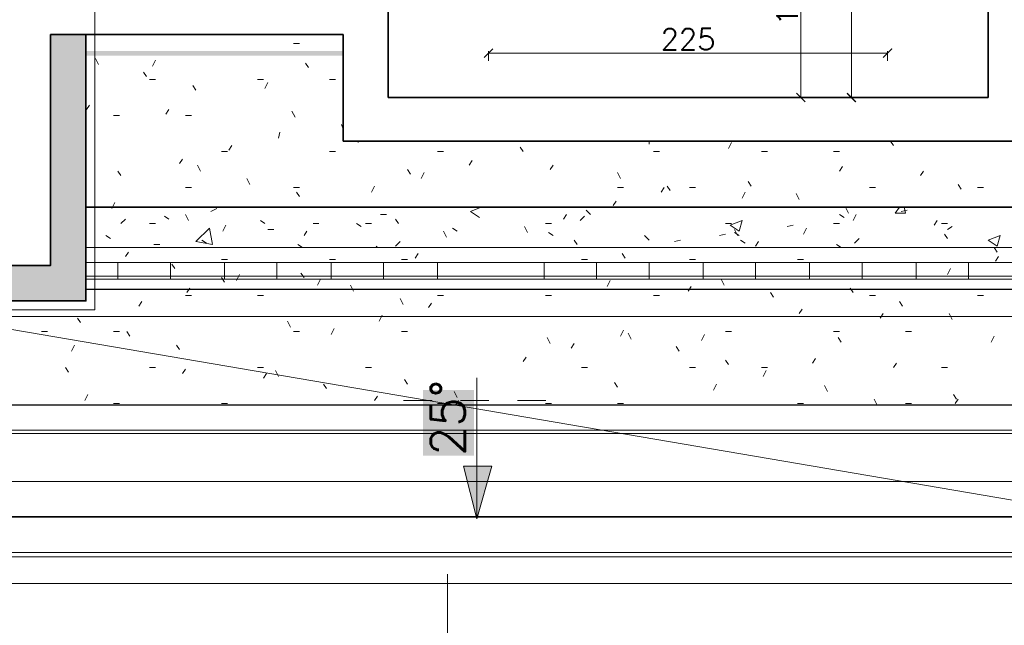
# Model space of a CAD drawing. Header units: millimetres. Extents: x -740 to 33545, y 5178 to 22494.
# Tile 87 of 256: x 9995 to 10551, y 5992 to 6334. Entities that reach past the tile are written whole.
import ezdxf
from ezdxf.lldxf.tags import DXFTag

# ---------------------------------------------------------------- set-up
doc = ezdxf.new("R2010")
doc.units = ezdxf.units.MM
doc.header["$MEASUREMENT"] = 0
doc.layers.get('Defpoints').update_dxf_attribs({"color": 252})
for name, color, linetype, lineweight in [('A_istniejące ściany', 252, 'Continuous', 35), ('A_izolacja', 252, 'Continuous', 9), ('A_l.przerywana', 252, 'ICAD_ISO03W100', 9), ('A_l.widokowa', 252, 'Continuous', 18), ('l.przerywana', 252, 'ICAD_ISO03W100', 5), ('l.widokowa', 252, 'Continuous', 15), ('Nowe_820-G Rysunki Obrazki_Nr_pióra__101', 252, 'Continuous', 5), ('Nowe_820-G Rysunki Obrazki_Nr_pióra__19', 252, 'Continuous', 0), ('Nowe_820-G Rysunki Obrazki_Nr_pióra__22', 252, 'Continuous', 25), ('Nowe_820-G Rysunki Obrazki_Nr_pióra__23', 252, 'Continuous', 15), ('wymiarowanie', 252, 'Continuous', 9)]:
    doc.layers.add(name, color=color, linetype=linetype, lineweight=lineweight)
doc.styles.add('Arial$001H0', font='SIMPLEX')
doc.styles.add('styl2', font='simplex.shx')
tags = doc.linetypes.add('ICAD_ISO03W100', pattern=[30, 12, -18]).pattern_tags.tags
tags[6:7] = [DXFTag(74, 4), DXFTag(75, 0), DXFTag(340, '0'), DXFTag(46, 1.0), DXFTag(50, 0.0), DXFTag(44, 0.0), DXFTag(45, 0.0)]
tags[4:5] = [DXFTag(74, 4), DXFTag(75, 0), DXFTag(340, '0'), DXFTag(46, 1.0), DXFTag(50, 0.0), DXFTag(44, 0.0), DXFTag(45, 0.0)]
doc.dimstyles.new('Skala 1-50', dxfattribs={"dimtxt": 12, "dimasz": 5, "dimexe": 1, "dimexo": 1, "dimgap": 1.5, "dimtad": 1, "dimdec": 1, "dimrnd": 0.5, "dimtxsty": 'styl2', "dimblk": 'ARCHTICK', "dimcen": 5, "dimadec": 0, "dimazin": 0, "dimtfac": 1, "dimtdec": 1, "dimtmove": 1, "dimatfit": 3, "dimldrblk": 'ARCHTICK', "dimfxl": 0, "dimlwd": -1, "dimlwe": -1, "dimarcsym": 0})

# ---------------------------------------------------------------- blocks, each defined once
blk = doc.blocks.new('_ArchTick')
at = {"color": 0, "linetype": 'ByBlock', "const_width": 0.15}
blk.add_lwpolyline([(-0.5, -0.5), (0.5, 0.5)], dxfattribs=at)
blk = doc.blocks.new('*D2487')
at = {"layer": 'Defpoints', "color": 0}
for p in [(10484.8, 6315.11), (10259.59, 6309.81), (10484.8, 6309.81)]:
    blk.add_point(p, dxfattribs=at)
at = {"layer": 'wymiarowanie', "color": 0}
for p, q in [((10259.59, 6310.81), (10259.59, 6316.11)), ((10259.59, 6315.11), (10484.8, 6315.11)), ((10484.8, 6310.81), (10484.8, 6316.11))]:
    blk.add_line(p, q, dxfattribs=at)
at = {"layer": 'wymiarowanie', "color": 0, "xscale": 5, "yscale": 5, "zscale": 5, "rotation": 180}
blk.add_blockref('_ArchTick', (10259.59, 6315.11), dxfattribs=at)
at = {"layer": 'wymiarowanie', "color": 0, "xscale": 5, "yscale": 5, "zscale": 5}
blk.add_blockref('_ArchTick', (10484.8, 6315.11), dxfattribs=at)
at = {"layer": 'wymiarowanie', "color": 0, "insert": (10372.19, 6322.91), "char_height": 12, "attachment_point": 5, "style": 'styl2'}
blk.add_mtext('225', dxfattribs=at)
blk = doc.blocks.new('*D2489')
at = {"layer": 'Defpoints', "color": 0}
for p in [(10484.8, 6411.94), (10464.36, 6290.02), (10484.8, 6290.02)]:
    blk.add_point(p, dxfattribs=at)
at = {"layer": 'wymiarowanie', "color": 0}
for p, q in [((10469.36, 6411.94), (10463.36, 6411.94)), ((10464.36, 6411.94), (10464.36, 6290.02)), ((10469.36, 6290.02), (10463.36, 6290.02))]:
    blk.add_line(p, q, dxfattribs=at)
at = {"layer": 'wymiarowanie', "color": 0, "xscale": 5, "yscale": 5, "zscale": 5}
for p, rotation in [((10464.36, 6411.94), 90), ((10464.36, 6290.02), 270)]:
    blk.add_blockref('_ArchTick', p, dxfattribs=dict(at, rotation=rotation))
at = {"layer": 'wymiarowanie', "color": 0, "insert": (10456.71, 6350.98), "char_height": 12, "attachment_point": 5, "rotation": 90, "style": 'styl2'}
blk.add_mtext('122', dxfattribs=at)
blk = doc.blocks.new('*D2501')
at = {"layer": 'Defpoints', "color": 0}
for p in [(10399.13, 6401.94), (10423.95, 6290.02), (10435.87, 6290.02)]:
    blk.add_point(p, dxfattribs=at)
at = {"layer": 'wymiarowanie', "color": 0}
for p, q in [((10430.87, 6401.94), (10436.87, 6401.94)), ((10435.87, 6401.94), (10435.87, 6290.02)), ((10430.87, 6290.02), (10436.87, 6290.02))]:
    blk.add_line(p, q, dxfattribs=at)
at = {"layer": 'wymiarowanie', "color": 0, "xscale": 5, "yscale": 5, "zscale": 5}
for p, rotation in [((10435.87, 6401.94), 90), ((10435.87, 6290.02), 270)]:
    blk.add_blockref('_ArchTick', p, dxfattribs=dict(at, rotation=rotation))
at = {"layer": 'wymiarowanie', "color": 0, "insert": (10428.22, 6345.98), "char_height": 12, "attachment_point": 5, "rotation": 90, "style": 'styl2'}
blk.add_mtext('112', dxfattribs=at)

msp = doc.modelspace()

# ---------------------------------------------------------------- hatches: boundary and pattern name
at = {"layer": 'A_istniejące ściany', "linetype": 'Continuous'}
for points in [[(10012.36, 6315.42), (10177.46, 6315.42), (10177.46, 6316.27), (10012.36, 6316.27)], [(10012.36, 6314.58), (10177.46, 6314.58), (10177.46, 6315.42), (10012.36, 6315.42)], [(10012.36, 6313.73), (10177.46, 6313.73), (10177.46, 6314.58), (10012.36, 6314.58)]]:
    msp.add_hatch(color=256, dxfattribs=at).paths.add_polyline_path(points)
at = {"layer": 'A_izolacja'}
h = msp.add_hatch(dxfattribs=at)
h.set_pattern_fill('OCTAGON', color=256, scale=5, style=0)
h.set_pattern_definition([(315, (0, 1.45), (5.0000015, -1e-15), [2.05061, -5.02046]), (0, (1.45, 0), (5, 5), [2.1, -2.9]), (45, (3.55, 0), (6e-16, 5.0000015), [2.05061, -5.02046]), (135, (5, 3.55), (-5.0000015, 6e-16), [2.05061, -5.02046]), (225, (1.45, 5), (-1e-15, -5.0000015), [2.05061, -5.02046]), (270, (0, 3.55), (5, -5), [2.1, -2.9])])
h.paths.add_polyline_path([(9977.65, 6175.2), (10032.36, 6175.2), (10032.36, 6325.58), (10012.36, 6325.58), (10012.36, 6195.2), (9977.65, 6195.2)])
h.paths.add_polyline_path([(9662.16, 6198.58), (9662.16, 6175.2), (9717.72, 6175.2), (9717.72, 6195.2), (9699.94, 6195.2), (9682.16, 6195.2), (9682.16, 6268.86), (9662.16, 6286.72)])
h.paths.add_polyline_path([(9787.15, 6175.2), (9812.55, 6175.2), (9812.55, 6195.2), (9787.15, 6195.2)])
h.paths.add_polyline_path([(9882.82, 6175.2), (9908.22, 6175.2), (9908.22, 6195.2), (9882.82, 6195.2)])
at = {"layer": 'l.widokowa'}
for points in [[(10222.62, 6124.97), (10222.62, 6087.78), (10251.36, 6087.78), (10251.36, 6124.97)], [(10253.05, 6052.28), (10261.5, 6081.86), (10245.44, 6081.86)]]:
    msp.add_hatch(color=256, dxfattribs=at).paths.add_polyline_path(points)

# ---------------------------------------------------------------- linework, layer by layer
at = {"layer": 'A_istniejące ściany', "linetype": 'Continuous'}
for p, q in [((10202.86, 6290.02), (10202.86, 6665.02)), ((10541.53, 6290.02), (10541.53, 6586.43))]:
    msp.add_line(p, q, dxfattribs=at)
for points in [[(10202.86, 6665.02), (10202.86, 6290.02)], [(10541.53, 6290.02), (10541.53, 6586.43)], [(10177.46, 6325.58), (10012.36, 6325.58)], [(10177.46, 6290.02), (10177.46, 6325.58)], [(10177.46, 6265.47), (10177.46, 6325.58)], [(10202.86, 6290.02), (10484.8, 6290.02)], [(10484.8, 6290.02), (10541.53, 6290.02)], [(10177.46, 6265.47), (10484.8, 6265.47)], [(10566.08, 6265.47), (10177.46, 6265.47)]]:
    msp.add_lwpolyline(points, dxfattribs=at)
at = {"layer": 'A_izolacja', "lineweight": 35}
msp.add_line((10032.36, 6228.22), (10746.74, 6228.22), dxfattribs=at)
for points in [[(9977.65, 6195.2), (10012.36, 6195.2), (10012.36, 6325.58)], [(9977.65, 6175.2), (10032.36, 6175.2), (10032.36, 6325.58)]]:
    msp.add_lwpolyline(points, dxfattribs=at)
at = {"layer": 'A_l.przerywana', "lineweight": 35}
msp.add_lwpolyline([(8847.19, 7722.4), (8847.19, 6053.28), (11882.33, 6053.28), (11882.33, 7728.19), (11086.25, 7728.19), (11086.25, 7188.02), (9643.26, 7188.02), (9643.26, 7722.4)], close=True, dxfattribs=at)
at = {"layer": 'A_l.przerywana', "ltscale": 0.5}
msp.add_lwpolyline([(9657.16, 6170.2), (10037.36, 6170.2), (10037.36, 6451.25), (9657.16, 6451.25)], close=True, dxfattribs=at)
at = {"layer": 'A_l.przerywana', "linetype": 'ICAD_ISO03W100', "lineweight": 13}
for points in [[(8910.37, 6116.46), (11819.15, 6116.46)], [(8867.19, 6073.28), (11819.15, 6073.28)]]:
    msp.add_lwpolyline(points, dxfattribs=at)
at = {"layer": 'A_l.widokowa'}
for points in [[(8809.69, 7759.9), (8809.69, 6015.78), (11919.83, 6015.78), (11919.83, 7765.69), (11048.75, 7765.69), (11048.75, 7225.52), (9680.76, 7225.52), (9680.76, 7759.9)], [(8824.69, 7744.9), (8824.69, 6030.78), (11904.83, 6030.78), (11904.83, 7750.69), (11063.75, 7750.69), (11063.75, 7210.52), (9665.76, 7210.52), (9665.76, 7744.9)], [(8827.19, 7742.4), (8827.19, 6033.28), (11902.33, 6033.28), (11902.33, 7748.19), (11066.25, 7748.19), (11066.25, 7208.02), (9663.26, 7208.02), (9663.26, 7742.4)], [(8894.25, 7675.33), (8894.25, 6100.34), (11835.26, 6100.34), (11835.26, 7681.13), (11133.32, 7681.13), (11133.32, 7140.95), (9596.19, 7140.95), (9596.19, 7675.33)], [(8896.25, 7673.33), (8896.25, 6102.34), (11833.26, 6102.34), (11833.26, 7679.13), (11135.32, 7679.13), (11135.32, 7138.95), (9594.19, 7138.95), (9594.19, 7673.33)]]:
    msp.add_lwpolyline(points, close=True, dxfattribs=at)
at = {"layer": 'l.przerywana'}
msp.add_lwpolyline([(9904.19, 7702.4), (8867.19, 7702.4), (8867.19, 6073.28), (11862.33, 6073.28), (11862.33, 7708.19), (11106.25, 7708.19), (11106.25, 7168.02), (9904.19, 7168.02), (9904.19, 7702.4), (8867.19, 7702.4)], dxfattribs=at)
msp.add_lwpolyline([(9904.19, 7702.4), (8867.19, 7702.4), (8867.19, 6073.28), (11862.33, 6073.28), (11862.33, 7708.19), (11106.25, 7708.19), (11106.25, 7168.02), (9904.19, 7168.02), (9904.19, 7702.4), (8867.19, 7702.4)], dxfattribs=at)
msp.add_lwpolyline([(8910.51, 7659.07), (8910.51, 6116.61), (11819, 6116.61), (11819, 7664.86), (11149.58, 7664.86), (11149.58, 7124.69), (9860.86, 7124.69), (9860.86, 7659.07)], close=True, dxfattribs=at)
at = {"layer": 'l.widokowa', "linetype": 'Continuous', "lineweight": 9}
for p, q in [((10253.05, 6131.74), (10253.05, 6052.28)), ((10227.69, 6119.06), (10211.63, 6119.06)), ((10259.81, 6119.06), (10243.75, 6119.06)), ((10291.93, 6119.06), (10275.87, 6119.06))]:
    msp.add_line(p, q, dxfattribs=at)
msp.add_lwpolyline([(10253.05, 6052.28), (10261.5, 6081.86), (10245.44, 6081.86)], close=True, dxfattribs=at)
at = {"layer": 'Nowe_820-G Rysunki Obrazki_Nr_pióra__101', "linetype": 'Continuous', "lineweight": 5}
for points in [[(10012.36, 6266.32), (10012.36, 6241.76)], [(10102.95, 6225.68), (10106.34, 6227.37)], [(10198.63, 6223.98), (10202.01, 6223.98)], [(10249.43, 6225.68), (10255.35, 6228.22)], [(10249.43, 6225.68), (10254.51, 6222.29)], [(10314.62, 6226.52), (10317.16, 6223.98)], [(10362.88, 6228.22), (10363.73, 6228.22)], [(10457.71, 6223.98), (10460.25, 6222.29)], [(10489.03, 6224.83), (10491.57, 6228.22)], [(10489.03, 6224.83), (10494.96, 6224.83)], [(10492.42, 6225.68), (10495.81, 6226.52)], [(10494.96, 6224.83), (10494.11, 6228.22)], [(10052.15, 6218.9), (10054.69, 6221.44)], [(10076.71, 6223.14), (10079.25, 6221.44)], [(10130.89, 6220.6), (10133.43, 6218.9)], [(10160.53, 6218.9), (10163.91, 6218.9)], [(10185.08, 6218.9), (10187.62, 6217.21)], [(10311.23, 6220.6), (10313.77, 6223.14)], [(10395.9, 6218.06), (10402.67, 6220.6)], [(10395.9, 6218.06), (10400.98, 6214.67)], [(10400.98, 6214.67), (10402.67, 6220.6)], [(10428.07, 6217.21), (10431.46, 6218.06)], [(10094.49, 6208.74), (10102.11, 6216.36)], [(10103.8, 6207.05), (10102.11, 6216.36)], [(10135.13, 6215.52), (10138.51, 6215.52)], [(10239.27, 6216.36), (10241.81, 6214.67)], [(10293.45, 6213.82), (10295.99, 6212.13)], [(10389.97, 6212.13), (10393.36, 6212.98)], [(10398.44, 6213.82), (10400.98, 6212.13)], [(10518.67, 6215.52), (10521.21, 6217.21)], [(10043.69, 6212.13), (10046.23, 6210.44)], [(10070.78, 6207.05), (10074.17, 6207.05)], [(10094.49, 6208.74), (10103.8, 6207.05)], [(10097.87, 6209.59), (10100.41, 6207.9)], [(10152.06, 6207.05), (10154.6, 6205.36)], [(10207.09, 6206.2), (10209.63, 6208.74)], [(10347.64, 6212.13), (10350.18, 6209.59)], [(10364.57, 6208.74), (10367.96, 6209.59)], [(10401.83, 6209.59), (10404.37, 6207.9)], [(10456.01, 6207.05), (10458.55, 6205.36)], [(10466.17, 6207.9), (10468.71, 6210.44)], [(10541.53, 6209.59), (10548.3, 6212.13)], [(10541.53, 6209.59), (10546.61, 6206.2)], [(10546.61, 6206.2), (10548.3, 6212.13)], [(10746.74, 6205.36), (10032.36, 6205.36)], [(10196.09, 6206.2), (10196.93, 6205.36)], [(10746.74, 6196.89), (10032.36, 6196.89)], [(10050.46, 6187.58), (10050.46, 6196.89)], [(10080.09, 6187.58), (10080.09, 6196.89)], [(10110.57, 6187.58), (10110.57, 6196.89)], [(10140.21, 6187.58), (10140.21, 6196.89)], [(10170.69, 6187.58), (10170.69, 6196.89)], [(10200.32, 6187.58), (10200.32, 6196.89)], [(10230.8, 6187.58), (10230.8, 6196.89)], [(10290.91, 6187.58), (10290.91, 6196.89)], [(10320.55, 6187.58), (10320.55, 6196.89)], [(10350.18, 6187.58), (10350.18, 6196.89)], [(10380.66, 6187.58), (10380.66, 6196.89)], [(10410.29, 6187.58), (10410.29, 6196.89)], [(10440.77, 6187.58), (10440.77, 6196.89)], [(10470.41, 6187.58), (10470.41, 6196.89)], [(10500.89, 6187.58), (10500.89, 6196.89)], [(10530.52, 6187.58), (10530.52, 6196.89)], [(10032.36, 6189.27), (10746.74, 6189.27)], [(10746.74, 6187.58), (10032.36, 6187.58)], [(8960.32, 6166.41), (11769.19, 6166.41)]]:
    msp.add_lwpolyline(points, dxfattribs=at)
at = {"layer": 'Nowe_820-G Rysunki Obrazki_Nr_pióra__19', "linetype": 'Continuous', "lineweight": 0}
for points in [[(10149.52, 6320.5), (10152.91, 6320.5)], [(10039.45, 6308.65), (10037.76, 6312.04)], [(10071.63, 6311.19), (10069.93, 6307.8)], [(10157.99, 6306.96), (10156.29, 6309.5)], [(10066.55, 6301.88), (10064.85, 6304.42)], [(10068.24, 6300.18), (10071.63, 6300.18)], [(10094.49, 6294.26), (10092.79, 6296.8)], [(10129.2, 6300.18), (10132.59, 6300.18)], [(10135.13, 6298.49), (10133.43, 6295.1)], [(10169.84, 6300.18), (10173.23, 6300.18)], [(10034.37, 6285.79), (10032.68, 6283.25)], [(10047.92, 6279.86), (10051.31, 6279.86)], [(10079.25, 6283.25), (10077.55, 6280.71)], [(10088.56, 6279.86), (10091.95, 6279.86)], [(10150.37, 6279.02), (10148.67, 6282.4)], [(10177.46, 6272.24), (10176.61, 6274.78)], [(10141.9, 6270.55), (10141.05, 6267.16)], [(10114.81, 6262.93), (10113.11, 6260.39)], [(10185.93, 6265.47), (10185.93, 6264.62)], [(10350.18, 6265.47), (10350.18, 6263.78)], [(10396.75, 6264.62), (10395.05, 6261.24)], [(10488.19, 6262.93), (10486.49, 6265.47)], [(10108.88, 6259.54), (10112.27, 6259.54)], [(10169.84, 6259.54), (10173.23, 6259.54)], [(10230.8, 6259.54), (10234.19, 6259.54)], [(10279.06, 6259.54), (10277.37, 6262.08)], [(10352.72, 6259.54), (10356.11, 6259.54)], [(10413.68, 6259.54), (10417.07, 6259.54)], [(10454.32, 6259.54), (10457.71, 6259.54)], [(10086.87, 6255.31), (10085.17, 6252.77)], [(10097.03, 6248.54), (10095.33, 6251.92)], [(10250.27, 6254.46), (10248.58, 6251.92)], [(10295.99, 6251.92), (10294.3, 6249.38)], [(10052.15, 6246), (10050.46, 6248.54)], [(10215.56, 6246.84), (10213.87, 6249.38)], [(10223.18, 6247.69), (10221.49, 6244.3)], [(10334.09, 6244.3), (10332.4, 6247.69)], [(10459.4, 6251.08), (10457.71, 6248.54)], [(10505.12, 6248.54), (10503.43, 6246)], [(10124.97, 6240.92), (10123.27, 6244.3)], [(10195.24, 6240.07), (10193.55, 6236.68)], [(10362.03, 6237.53), (10360.34, 6240.07)], [(10407.75, 6240.07), (10406.06, 6242.61)], [(10526.29, 6238.38), (10524.59, 6240.92)], [(10088.56, 6239.22), (10091.95, 6239.22)], [(10149.52, 6239.22), (10152.91, 6239.22)], [(10152.91, 6234.14), (10151.21, 6236.68)], [(10332.4, 6239.22), (10335.79, 6239.22)], [(10358.65, 6239.22), (10356.95, 6236.68)], [(10373.04, 6239.22), (10376.43, 6239.22)], [(10404.37, 6236.68), (10402.67, 6233.3)], [(10434.85, 6232.45), (10433.15, 6235.84)], [(10474.64, 6239.22), (10478.03, 6239.22)], [(10535.6, 6239.22), (10538.99, 6239.22)], [(10048.77, 6230.76), (10047.07, 6227.37)], [(10331.55, 6231.6), (10329.86, 6229.06)], [(10090.25, 6220.6), (10088.56, 6223.98)], [(10303.61, 6223.98), (10301.92, 6221.44)], [(10462.79, 6224.83), (10461.09, 6228.22)], [(10467.02, 6223.98), (10465.33, 6220.6)], [(10068.24, 6218.9), (10071.63, 6218.9)], [(10111.42, 6218.06), (10109.73, 6214.67)], [(10190.16, 6218.9), (10193.55, 6218.9)], [(10208.79, 6218.9), (10207.09, 6221.44)], [(10291.76, 6218.9), (10295.15, 6218.9)], [(10393.36, 6218.9), (10396.75, 6218.9)], [(10454.32, 6218.9), (10457.71, 6218.9)], [(10512.74, 6220.6), (10511.05, 6218.06)], [(10515.28, 6218.9), (10518.67, 6218.9)], [(10157.14, 6214.67), (10155.45, 6212.13)], [(10235.88, 6211.28), (10234.19, 6214.67)], [(10281.6, 6213.82), (10279.91, 6217.21)], [(10400.13, 6212.13), (10398.44, 6215.52)], [(10439.08, 6216.36), (10437.39, 6212.98)], [(10518.67, 6210.44), (10516.97, 6212.98)], [(10309.54, 6207.05), (10307.85, 6209.59)], [(10411.99, 6208.74), (10410.29, 6206.2)], [(10056.39, 6202.82), (10054.69, 6200.28)], [(10219.79, 6201.97), (10218.1, 6199.43)], [(10336.63, 6199.43), (10334.94, 6201.97)], [(10546.61, 6202.82), (10544.91, 6205.36)], [(10082.63, 6193.5), (10080.94, 6196.04)], [(10108.88, 6198.58), (10112.27, 6198.58)], [(10169.84, 6198.58), (10173.23, 6198.58)], [(10210.48, 6198.58), (10213.87, 6198.58)], [(10312.08, 6198.58), (10315.47, 6198.58)], [(10373.04, 6198.58), (10376.43, 6198.58)], [(10434, 6198.58), (10437.39, 6198.58)], [(10547.45, 6200.28), (10545.76, 6197.74)], [(10119.04, 6190.12), (10117.35, 6186.73)], [(10155.45, 6188.42), (10153.75, 6190.96)], [(10520.36, 6193.5), (10518.67, 6190.12)], [(10110.57, 6185.88), (10108.88, 6188.42)], [(10164.76, 6187.58), (10163.07, 6184.19)], [(10328.17, 6186.73), (10326.47, 6183.34)], [(10392.51, 6184.19), (10390.82, 6187.58)], [(10091.1, 6182.5), (10089.41, 6179.96)], [(10183.39, 6180.8), (10181.69, 6184.19)], [(10373.89, 6183.34), (10372.19, 6180.8)], [(10420.45, 6177.42), (10418.76, 6179.96)], [(10465.33, 6179.96), (10463.63, 6182.5)], [(10064.01, 6174.88), (10062.31, 6172.34)], [(10088.56, 6178.26), (10091.95, 6178.26)], [(10129.2, 6178.26), (10132.59, 6178.26)], [(10211.33, 6173.18), (10209.63, 6176.57)], [(10227.41, 6174.03), (10225.72, 6171.49)], [(10230.8, 6178.26), (10234.19, 6178.26)], [(10291.76, 6178.26), (10295.15, 6178.26)], [(10352.72, 6178.26), (10356.11, 6178.26)], [(10474.64, 6178.26), (10478.03, 6178.26)], [(10493.27, 6172.34), (10491.57, 6174.88)], [(10535.6, 6178.26), (10538.99, 6178.26)], [(10436.54, 6170.64), (10434.85, 6168.1)], [(10482.26, 6168.1), (10480.57, 6165.56)], [(10521.21, 6164.72), (10519.51, 6168.1)], [(10029.29, 6163.02), (10027.6, 6165.56)], [(10147.83, 6160.48), (10146.13, 6163.87)], [(10199.47, 6167.26), (10197.78, 6163.87)], [(10007.28, 6157.94), (10010.67, 6157.94)], [(10047.92, 6157.94), (10051.31, 6157.94)], [(10057.23, 6155.4), (10055.54, 6157.94)], [(10149.52, 6157.94), (10152.91, 6157.94)], [(10172.38, 6159.64), (10170.69, 6156.25)], [(10210.48, 6157.94), (10213.87, 6157.94)], [(10335.79, 6158.79), (10334.09, 6155.4)], [(10340.02, 6153.71), (10338.33, 6157.1)], [(10393.36, 6157.94), (10396.75, 6157.94)], [(10454.32, 6157.94), (10457.71, 6157.94)], [(10494.96, 6157.94), (10498.35, 6157.94)], [(10294.3, 6151.17), (10292.61, 6154.56)], [(10307.85, 6151.17), (10306.15, 6148.63)], [(10381.51, 6156.25), (10379.81, 6152.86)], [(10458.55, 6152.02), (10456.86, 6154.56)], [(10544.91, 6155.4), (10543.22, 6152.02)], [(10025.91, 6150.32), (10024.21, 6146.94)], [(10085.17, 6147.78), (10083.48, 6150.32)], [(10367.11, 6146.94), (10365.42, 6149.48)], [(10280.75, 6143.55), (10279.06, 6141.01)], [(10395.05, 6139.32), (10393.36, 6141.86)], [(10444.16, 6142.7), (10442.47, 6140.16)], [(10489.88, 6140.16), (10488.19, 6137.62)], [(10022.52, 6135.08), (10020.83, 6137.62)], [(10068.24, 6137.62), (10071.63, 6137.62)], [(10088.56, 6136.78), (10086.87, 6134.24)], [(10129.2, 6137.62), (10132.59, 6137.62)], [(10141.05, 6132.54), (10139.36, 6135.93)], [(10190.16, 6137.62), (10193.55, 6137.62)], [(10312.08, 6137.62), (10315.47, 6137.62)], [(10373.04, 6137.62), (10376.43, 6137.62)], [(10413.68, 6137.62), (10417.07, 6137.62)], [(10416.22, 6135.93), (10414.53, 6132.54)], [(10515.28, 6137.62), (10518.67, 6137.62)], [(10134.28, 6134.24), (10132.59, 6131.7)], [(10213.87, 6128.31), (10212.17, 6130.85)], [(10332.4, 6126.62), (10330.71, 6129.16)], [(10168.15, 6125.77), (10166.45, 6128.31)], [(10241.81, 6120.69), (10240.11, 6124.08)], [(10388.28, 6128.31), (10386.59, 6124.92)], [(10450.93, 6124.08), (10449.24, 6127.46)], [(10033.53, 6122.38), (10031.83, 6119)], [(10196.93, 6121.54), (10195.24, 6119)], [(10242.65, 6119), (10240.96, 6116.46)], [(10478.87, 6116.46), (10477.18, 6119.84)], [(10523.75, 6119.84), (10522.05, 6122.38)], [(10524.59, 6119.84), (10522.9, 6117.3)], [(10047.92, 6117.3), (10051.31, 6117.3)], [(10108.88, 6117.3), (10112.27, 6117.3)], [(10230.8, 6117.3), (10234.19, 6117.3)], [(10291.76, 6117.3), (10295.15, 6117.3)], [(10332.4, 6117.3), (10335.79, 6117.3)], [(10434, 6117.3), (10437.39, 6117.3)], [(10494.96, 6117.3), (10498.35, 6117.3)]]:
    msp.add_lwpolyline(points, dxfattribs=at)
at = {"layer": 'Nowe_820-G Rysunki Obrazki_Nr_pióra__22', "linetype": 'Continuous', "lineweight": 25}
for points in [[(10746.74, 6228.22), (10032.36, 6228.22)], [(10746.74, 6181.65), (10032.36, 6181.65)]]:
    msp.add_lwpolyline(points, dxfattribs=at)
at = {"layer": 'Nowe_820-G Rysunki Obrazki_Nr_pióra__23', "linetype": 'Continuous', "lineweight": 15}
for points in [[(10012.36, 6325.58), (10012.36, 6266.32)], [(10177.46, 6325.58), (10012.36, 6325.58)], [(10177.46, 6290.02), (10177.46, 6265.47)], [(10566.08, 6265.47), (10484.8, 6265.47)], [(10012.36, 6195.2), (9987.81, 6195.2)]]:
    msp.add_lwpolyline(points, dxfattribs=at)
at = {"layer": 'wymiarowanie'}
for p, q in [((11164, 5959.02), (9895.52, 6175.2)), ((10236.39, 5954.67), (10236.39, 6020.95))]:
    msp.add_line(p, q, dxfattribs=at)

# ---------------------------------------------------------------- texts
at = {"layer": 'l.widokowa', "style": 'Arial$001H0'}
msp.add_text('25°', height=19.247, rotation=90, dxfattribs=at).set_placement((10246.29, 6087.78))

# ---------------------------------------------------------------- dimensions: what is measured, and where the dimension line sits
at = {"layer": 'wymiarowanie'}
for base, p1, p2, picture, middle in [((10464.36, 6290.02), (10484.8, 6411.94), (10484.8, 6290.02), '*D2489', (10456.71, 6350.98)), ((10435.87, 6290.02), (10399.13, 6401.94), (10423.95, 6290.02), '*D2501', (10428.22, 6345.98))]:
    dim = msp.add_linear_dim(base=base, p1=p1, p2=p2, angle=90, dimstyle='Skala 1-50', dxfattribs=at)
    dim.commit()
    dim.dimension.update_dxf_attribs({"geometry": picture, "text_midpoint": middle})
dim = msp.add_linear_dim(base=(10484.8, 6315.11), p1=(10259.59, 6309.81), p2=(10484.8, 6309.81), dimstyle='Skala 1-50', dxfattribs=at)
dim.commit()
dim.dimension.update_dxf_attribs({"geometry": '*D2487', "text_midpoint": (10372.19, 6322.91)})

doc.saveas('drawing.dxf')
